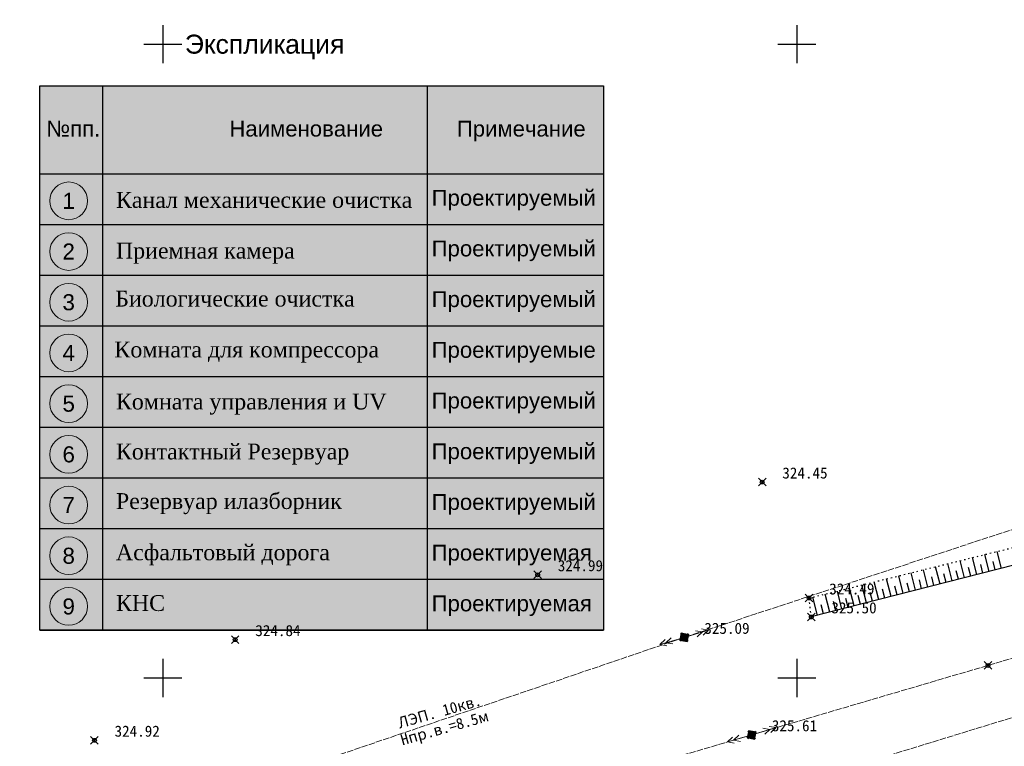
# Model space of a CAD drawing. Header units: metres. Extents: x 703769 to 722343, y 4313031 to 4317457.
# Tile 181 of 256: x 707667 to 707745, y 4314023 to 4314080. Entities that reach past the tile are written whole.
import ezdxf
from ezdxf.enums import TextEntityAlignment as Align

# ---------------------------------------------------------------- set-up
doc = ezdxf.new("R2010")
doc.units = ezdxf.units.M
doc.header["$LTSCALE"] = 0.5
doc.header["$PDMODE"] = 35
doc.header["$PDSIZE"] = 0.3
doc.linetypes.add('Commnctn_Electr_VLP_High_Built_m1', pattern=[1, 1, 0])
doc.linetypes.add('Контура низ откосов  Штриховая 0.1-0.5 - - - - - - -', pattern=[0.6, 0.1, -0.5])
for name, color, linetype in [('(001) Сетка', 92, 'Continuous'), ('(004) Точки рельефа', 7, 'Continuous'), ('(022) Возд. Линии', 7, 'Continuous'), ('(035) Откосы', 7, 'Continuous'), ('Номер пп.', 250, 'Continuous'), ('Экспликация', 7, 'Continuous')]:
    doc.layers.add(name, color=color, linetype=linetype)
doc.layers.add('COMMN_OBJCT_#####_B', color=7, linetype='Continuous', lineweight=15, true_color=0x000000)
doc.layers.add('COMMN_OBJCT_ELCTR_B', color=7, linetype='Continuous', true_color=0x000000)
doc.layers.add('COMMN_OBJCT_ELCTR_L', color=7, linetype='Continuous', true_color=0x000000)
doc.layers.add('ПЛАНИРОВКА', color=7, linetype='Continuous', lineweight=5)
doc.styles.add('ARIAL', font='arial.ttf', dxfattribs={"height": 1.75})
doc.styles.add('BM-431', font='txt')
doc.styles.add('D-431', font='txt')
doc.styles.get("Standard").update_dxf_attribs({"font": 'times.ttf'})
doc.styles.add('стиль2', font='arial.ttf', dxfattribs={"height": 1.5})
doc.styles.add('Юлия', font='arial.ttf')

# ---------------------------------------------------------------- blocks, each defined once
blk = doc.blocks.new('CommnctnPoleRCsquare_m1')
at = {"layer": 'COMMN_OBJCT_#####_B', "lineweight": 13, "true_color": 0xfffffe}
blk.add_hatch(color=7, dxfattribs=at).paths.add_polyline_path([(-0.6, 0.6), (-0.6, -0.6), (0.6, -0.6), (0.6, 0.6)])
at = {"layer": 'COMMN_OBJCT_#####_B', "lineweight": 13, "true_color": 0x000000}
blk.add_hatch(color=18, dxfattribs=at).paths.add_polyline_path([(-0.1, 0, 1), (0.1, 0, 1)])
at = {"layer": 'COMMN_OBJCT_#####_B', "color": 18, "lineweight": 9, "true_color": 0x000000}
blk.add_lwpolyline([(0.6, 0.6), (-0.6, 0.6), (-0.6, -0.6), (0.6, -0.6)], close=True, dxfattribs=at)
blk.add_circle((0, 0), 0.1, dxfattribs=at)
blk = doc.blocks.new('ElectricHighVLP_m1')
at = {"layer": 'COMMN_OBJCT_ELCTR_B', "color": 18, "linetype": 'Continuous', "lineweight": 20, "true_color": 0x000000}
for p, q in [((0, 0), (4, 0)), ((3, 0), (2, 0.5)), ((3, 0), (2, -0.5)), ((4, 0), (3, 0.5)), ((4, 0), (3, -0.5))]:
    blk.add_line(p, q, dxfattribs=at)
blk = doc.blocks.new('Setka')
at = {"layer": '(001) Сетка'}
for p, q in [((0, 1.5), (0, -1.5)), ((-1.5, 0), (1.5, 0))]:
    blk.add_line(p, q, dxfattribs=at)
blk = doc.blocks.new('нум1')
at = {"layer": 'Номер пп.', "ltscale": 100, "true_color": 0xffffff}
h = blk.add_hatch(color=7, dxfattribs=at)
edge = h.paths.add_edge_path()
edge.add_arc((0, 0), 3.52, 0, 360)
at = {"layer": 'Номер пп.', "color": 18, "lineweight": 15, "true_color": 0x000000}
blk.add_circle((0, 0), 3.52, dxfattribs=at)
at = {"layer": 'Номер пп.', "color": 0, "ltscale": 100, "style": 'Юлия'}
blk.add_attdef('ЦИФРА', text='', height=4, dxfattribs=at).set_placement((0, 0), align=Align.MIDDLE_CENTER)
blk = doc.blocks.new('A$C0558a0ee')
at = {"layer": 'Экспликация', "ltscale": 100, "true_color": 0x8ebac7, "transparency": 33554687}
h = blk.add_hatch(color=143, dxfattribs=at)
h.dxf.hatch_style = 1
h.paths.add_polyline_path([(0.001, -4), (4.944, -4), (4.944, 32), (44.475, 32), (44.475, 38.944), (0.001, 38.944)])
at = {"layer": 'Экспликация', "ltscale": 100, "true_color": 0xffffff, "transparency": 33554687}
h = blk.add_hatch(color=7, dxfattribs=at)
h.dxf.hatch_style = 1
h.paths.add_polyline_path([(4.901, -4), (44.475, -4), (44.475, 32), (4.944, 32)])
at = {"layer": 'Экспликация', "lineweight": 30, "ltscale": 100}
blk.add_lwpolyline([(44.475, -4), (0, -4), (0, 38.944), (44.475, 38.944)], close=True, dxfattribs=at)
at = {"layer": 'Экспликация', "linetype": 'Continuous', "lineweight": 30}
for points in [[(4.944, 38.944), (4.944, -4)], [(30.565, 38.944), (30.565, -4)]]:
    blk.add_lwpolyline(points, dxfattribs=at)
at = {"layer": 'Экспликация', "color": 7, "lineweight": 30, "ltscale": 100}
for points in [[(0, 32), (44.475, 32)], [(0, 28), (44.475, 28)], [(0, 24), (44.475, 24)], [(0, 20), (44.475, 20)], [(0, 16), (44.475, 16)], [(0, 12), (44.475, 12)], [(0, 12), (44.475, 12)], [(0, 8), (44.475, 8)], [(0, 4), (44.475, 4)], [(0, 0), (44.475, 0)], [(0, -4), (44.475, -4)]]:
    blk.add_lwpolyline(points, dxfattribs=at)
at = {"layer": 'Экспликация', "color": 18, "ltscale": 0.5, "true_color": 0x000000}
ref = blk.add_blockref('нум1', (2.286, 29.86), dxfattribs=dict(at, xscale=0.4222972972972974, yscale=0.4222972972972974, zscale=0.4222972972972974))
ref.add_attrib('ЦИФРА', '1', dxfattribs={"layer": 'ПЛАНИРОВКА', "color": 18, "ltscale": 100, "true_color": 0x000000, "height": 1.267, "style": 'ARIAL'}).set_placement((2.286, 29.86), align=Align.MIDDLE_CENTER)
ref = blk.add_blockref('нум1', (2.286, 25.86), dxfattribs=dict(at, xscale=0.4222972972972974, yscale=0.4222972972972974, zscale=0.4222972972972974))
ref.add_attrib('ЦИФРА', '2', dxfattribs={"layer": 'ПЛАНИРОВКА', "color": 18, "ltscale": 100, "true_color": 0x000000, "height": 1.267, "style": 'ARIAL'}).set_placement((2.286, 25.86), align=Align.MIDDLE_CENTER)
ref = blk.add_blockref('нум1', (2.286, 21.86), dxfattribs=dict(at, xscale=0.4222972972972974, yscale=0.4222972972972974, zscale=0.4222972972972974))
ref.add_attrib('ЦИФРА', '3', dxfattribs={"layer": 'ПЛАНИРОВКА', "color": 18, "ltscale": 100, "true_color": 0x000000, "height": 1.267, "style": 'ARIAL'}).set_placement((2.286, 21.86), align=Align.MIDDLE_CENTER)
ref = blk.add_blockref('нум1', (2.286, 17.86), dxfattribs=dict(at, xscale=0.4222972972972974, yscale=0.4222972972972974, zscale=0.4222972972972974))
ref.add_attrib('ЦИФРА', '4', dxfattribs={"layer": 'ПЛАНИРОВКА', "color": 18, "ltscale": 100, "true_color": 0x000000, "height": 1.267, "style": 'ARIAL'}).set_placement((2.286, 17.86), align=Align.MIDDLE_CENTER)
ref = blk.add_blockref('нум1', (2.286, 13.86), dxfattribs=dict(at, xscale=0.4222972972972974, yscale=0.4222972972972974, zscale=0.4222972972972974))
ref.add_attrib('ЦИФРА', '5', dxfattribs={"layer": 'ПЛАНИРОВКА', "color": 18, "ltscale": 100, "true_color": 0x000000, "height": 1.267, "style": 'ARIAL'}).set_placement((2.286, 13.86), align=Align.MIDDLE_CENTER)
ref = blk.add_blockref('нум1', (2.286, 9.86), dxfattribs=dict(at, xscale=0.4222972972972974, yscale=0.4222972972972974, zscale=0.4222972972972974))
ref.add_attrib('ЦИФРА', '6', dxfattribs={"layer": 'ПЛАНИРОВКА', "color": 18, "ltscale": 100, "true_color": 0x000000, "height": 1.267, "style": 'ARIAL'}).set_placement((2.286, 9.86), align=Align.MIDDLE_CENTER)
ref = blk.add_blockref('нум1', (2.286, 5.86), dxfattribs=dict(at, xscale=0.4222972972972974, yscale=0.4222972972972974, zscale=0.4222972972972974))
ref.add_attrib('ЦИФРА', '7', dxfattribs={"layer": 'ПЛАНИРОВКА', "color": 18, "ltscale": 100, "true_color": 0x000000, "height": 1.267, "style": 'ARIAL'}).set_placement((2.286, 5.86), align=Align.MIDDLE_CENTER)
ref = blk.add_blockref('нум1', (2.286, 1.86), dxfattribs=dict(at, xscale=0.4222972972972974, yscale=0.4222972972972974, zscale=0.4222972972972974))
ref.add_attrib('ЦИФРА', '8', dxfattribs={"layer": 'ПЛАНИРОВКА', "color": 18, "ltscale": 100, "true_color": 0x000000, "height": 1.267, "style": 'ARIAL'}).set_placement((2.286, 1.86), align=Align.MIDDLE_CENTER)
ref = blk.add_blockref('нум1', (2.286, -2.14), dxfattribs=dict(at, xscale=0.4222972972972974, yscale=0.4222972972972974, zscale=0.4222972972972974))
ref.add_attrib('ЦИФРА', '9', dxfattribs={"layer": 'ПЛАНИРОВКА', "color": 18, "ltscale": 100, "true_color": 0x000000, "height": 1.267, "style": 'ARIAL'}).set_placement((2.286, -2.14), align=Align.MIDDLE_CENTER)
at = {"layer": 'Экспликация', "linetype": 'Continuous', "lineweight": 30, "style": 'стиль2'}
for s, p in [(' №пп.                     Наименование            Примечание', (0.041, 34.93, 49.865)), ('Проектируемый', (30.919, 29.476, 49.865)), ('Проектируемый', (30.919, 25.476, 49.865)), ('Проектируемый', (30.919, 21.476, 49.865)), ('Проектируемые', (30.919, 17.476, 49.865)), ('Проектируемый', (30.919, 13.476, 49.865)), ('Проектируемый', (30.919, 9.476, 49.865)), ('Проектируемый', (30.919, 5.476, 49.865)), ('Проектируемая', (30.919, 1.476, 49.865)), ('Проектируемая', (30.919, -2.524, 49.865))]:
    blk.add_text(s, height=1.25, dxfattribs=at).set_placement(p)
at = {"layer": 'Экспликация', "linetype": 'Continuous', "lineweight": 15, "transparency": 33554687, "insert": (0.867, 42.969), "char_height": 1.5, "attachment_point": 1, "style": 'стиль2'}
blk.add_mtext_dynamic_manual_height_columns('\\pxi7.05404;Экспликация', width=47.75693, gutter_width=15, heights=[2.974], dxfattribs=at)
at = {"layer": 'Экспликация', "ltscale": 50, "char_height": 1.25, "attachment_point": 1}
for s, insert, width in [('Канал механические очистка', (6.009, 30.557), 29.55981), ('Приемная камера', (6.009, 26.557), 29.55981), ('Биологические очистка{\\f宋体|b0|i0|c134|p2; }', (5.956, 22.768), 29.55981), ('Комната для компрессора', (5.893, 18.755), 29.84819), ('Комната управления и UV', (6.009, 14.65), 29.55981), ('Контактный Резервуар', (6.009, 10.711), 29.55981), ('Резервуар илазборник', (6.009, 6.799), 29.55981), ('Асфальтовый дорога ', (6.009, 2.755), 29.55981), ('КНС', (6.009, -1.245), 29.55981)]:
    blk.add_mtext(s, dxfattribs=dict(at, insert=insert, width=width))

msp = doc.modelspace()

# ---------------------------------------------------------------- linework, layer by layer
at = {"layer": '(035) Откосы'}
for p, q in [((707743.64, 4314036.858, 324.895), (707743.298, 4314038.196, 324.895)), ((707744.607, 4314037.105, 324.895), (707744.267, 4314038.437, 324.895)), ((707740.737, 4314036.116, 324.895), (707740.39, 4314037.476, 324.895)), ((707741.705, 4314036.363, 324.895), (707741.359, 4314037.716, 324.895)), ((707742.672, 4314036.61, 324.895), (707742.328, 4314037.956, 324.895)), ((707744.123, 4314036.981, 324.895), (707743.953, 4314037.649, 324.895)), ((707737.835, 4314035.375, 324.895), (707737.482, 4314036.756, 324.895)), ((707738.802, 4314035.622, 324.895), (707738.451, 4314036.996, 324.895)), ((707739.77, 4314035.869, 324.895), (707739.421, 4314037.236, 324.895)), ((707740.253, 4314035.993, 324.895), (707740.079, 4314036.674, 324.895)), ((707741.221, 4314036.24, 324.895), (707741.048, 4314036.918, 324.895)), ((707742.188, 4314036.487, 324.895), (707742.016, 4314037.162, 324.895)), ((707743.156, 4314036.734, 324.895), (707742.985, 4314037.405, 324.895)), ((707734.932, 4314034.633, 324.895), (707734.574, 4314036.035, 324.895)), ((707735.9, 4314034.88, 324.895), (707735.543, 4314036.275, 324.895)), ((707736.867, 4314035.128, 324.895), (707736.513, 4314036.516, 324.895)), ((707737.351, 4314035.251, 324.895), (707737.174, 4314035.943, 324.895)), ((707738.318, 4314035.498, 324.895), (707738.143, 4314036.187, 324.895)), ((707739.286, 4314035.745, 324.895), (707739.111, 4314036.431, 324.895)), ((707732.03, 4314033.892, 324.895), (707731.666, 4314035.315, 324.895)), ((707732.997, 4314034.139, 324.895), (707732.635, 4314035.555, 324.895)), ((707733.965, 4314034.386, 324.895), (707733.605, 4314035.795, 324.895)), ((707734.448, 4314034.51, 324.895), (707734.269, 4314035.212, 324.895)), ((707735.416, 4314034.757, 324.895), (707735.237, 4314035.456, 324.895)), ((707736.383, 4314035.004, 324.895), (707736.206, 4314035.7, 324.895)), ((707730.095, 4314033.397, 324.895), (707729.728, 4314034.835, 324.895)), ((707731.062, 4314033.645, 324.895), (707730.697, 4314035.075, 324.895)), ((707731.546, 4314033.768, 324.895), (707731.364, 4314034.481, 324.895)), ((707732.513, 4314034.015, 324.895), (707732.332, 4314034.725, 324.895)), ((707733.481, 4314034.262, 324.895), (707733.301, 4314034.969, 324.895)), ((707730.578, 4314033.521, 324.895), (707730.395, 4314034.238, 324.895))]:
    msp.add_line(p, q, dxfattribs=at)
at = {"layer": '(035) Откосы', "linetype": 'Контура низ откосов  Штриховая 0.1-0.5 - - - - - - -', "elevation": 324.895}
msp.add_lwpolyline([(707729.611, 4314033.274), (707729.438, 4314034.763), (707757.536, 4314041.724), (707780.139, 4314046.317), (707807.354, 4314052.27), (707824.745, 4314055.18), (707825.116, 4314053.624)], dxfattribs=at)
at = {"layer": '(035) Откосы', "elevation": 324.895, "flags": 128}
msp.add_lwpolyline([(707825.116, 4314053.624), (707807.571, 4314051.585), (707781.052, 4314043.981), (707757.768, 4314040.467), (707729.611, 4314033.274)], dxfattribs=at)
at = {"color": 0, "linetype": 'ByBlock', "lineweight": -2, "transparency": 16777216}
for p in [(707725.739, 4314043.911, 324.45), (707708.026, 4314036.597, 324.988), (707729.438, 4314034.763, 324.487), (707729.611, 4314033.274, 325.501), (707684.164, 4314031.477, 324.84), (707719.586, 4314031.654, 325.087), (707743.551, 4314029.447, 325.661), (707724.913, 4314023.968, 325.613), (707673.063, 4314023.541, 324.923)]:
    msp.add_point(p, dxfattribs=at)
at = {"layer": 'COMMN_OBJCT_ELCTR_L', "linetype": 'Commnctn_Electr_VLP_High_Built_m1', "lineweight": 20, "flags": 128}
for points, elevation in [([(707559.857, 4313969.694), (707591.057, 4313978.499), (707653.95, 4313997.449), (707719.826, 4314017.456), (707783.035, 4314036.883), (707846.224, 4314056.716), (707914.765, 4314078.05), (707979.96, 4314098.279), (708042.477, 4314117.716), (708135.818, 4314146.539), (708166.739, 4314158.079), (708194.357, 4314168.719), (708173.508, 4314249.294)], 326.168), ([(707556.588, 4313980.433), (707663.533, 4314012.592), (707719.586, 4314031.654), (707775.514, 4314050.056), (707832.756, 4314068.377), (708068.359, 4314142.305), (708068.718, 4314148.912)], 325.416), ([(707558.157, 4313975.278), (707617.443, 4313992.605), (707658.486, 4314004.47), (707724.913, 4314023.968), (707762.189, 4314034.926), (707808.647, 4314048.086), (707843.269, 4314059.013)], 325.623)]:
    msp.add_lwpolyline(points, dxfattribs=dict(at, elevation=elevation))

# ---------------------------------------------------------------- block references
at = {"layer": '(001) Сетка'}
for p in [(707678.465, 4314078.456), (707728.465, 4314078.456), (707678.465, 4314028.456), (707728.465, 4314028.456)]:
    msp.add_blockref('Setka', p, dxfattribs=at)
at = {"color": 5}
msp.add_blockref('A$C0558a0ee', (707668.744, 4314036.24, -0.295), dxfattribs=at)
at = {"layer": 'COMMN_OBJCT_#####_B', "color": 18, "true_color": 0x000000, "xscale": 0.5, "yscale": 0.5, "zscale": 0.5, "rotation": 347.8261480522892}
for p in [(707719.586, 4314031.654, -1.671), (707724.913, 4314023.968, -1.145)]:
    msp.add_blockref('CommnctnPoleRCsquare_m1', p, dxfattribs=at)
at = {"layer": 'COMMN_OBJCT_ELCTR_B'}
for p, xscale, yscale, zscale, rotation in [((707719.586, 4314031.654, -1.671), 0.5, 0.5, 0.5, 16.7749167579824), ((707719.586, 4314031.654, -1.671), 0.4999999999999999, 0.4999999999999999, 0.4999999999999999, 195.9551830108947), ((707724.913, 4314023.968, -1.145), 0.4999999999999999, 0.4999999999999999, 0.4999999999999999, 195.9551830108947), ((707724.913, 4314023.968, -1.145), 0.5, 0.5, 0.5, 16.7749167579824)]:
    msp.add_blockref('ElectricHighVLP_m1', p, dxfattribs=dict(at, xscale=xscale, yscale=yscale, zscale=zscale, rotation=rotation))

# ---------------------------------------------------------------- texts
at = {"layer": '(004) Точки рельефа', "style": 'D-431'}
for s, p in [('324.45', (707727.325, 4314044.192, 324.45)), ('324.99', (707709.612, 4314036.881, 324.988)), ('324.49', (707731.024, 4314035.047, 324.487)), ('325.50', (707731.197, 4314033.556, 325.501)), ('325.09', (707721.172, 4314031.938, 325.087)), ('324.84', (707685.75, 4314031.761, 324.84)), ('325.61', (707726.499, 4314024.253, 325.613)), ('324.92', (707674.649, 4314023.826, 324.923))]:
    msp.add_text(s, height=0.875, dxfattribs=at).set_placement(p)
at = {"layer": '(022) Возд. Линии', "style": 'BM-431'}
msp.add_text('Hпр.в.=8.5м', height=0.875, rotation=15.76004, dxfattribs=at).set_placement((707697.362, 4314023.137, -0.295))
at = {"layer": '(022) Возд. Линии', "insert": (707696.905, 4314025.316, -0.295), "char_height": 0.875, "attachment_point": 1, "rotation": 15.76004, "style": 'BM-431'}
msp.add_mtext('ЛЭП. 10кв.', dxfattribs=at)

doc.saveas('drawing.dxf')
